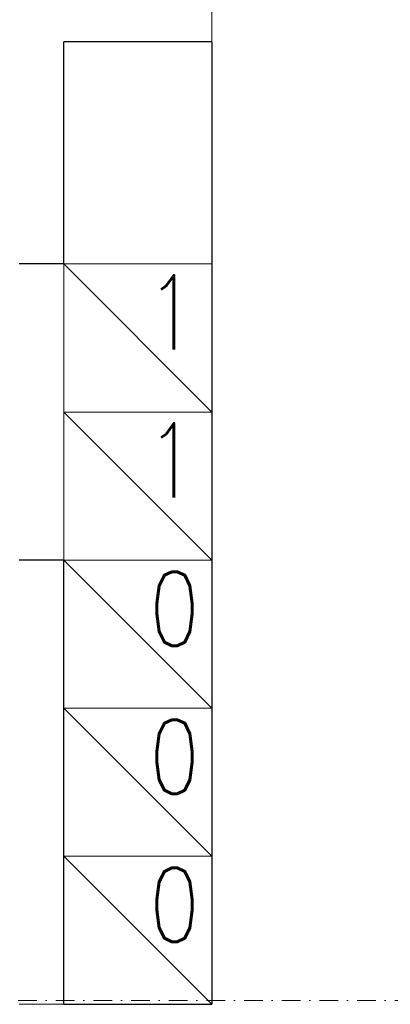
# Model space of a CAD drawing. Header units: millimetres. Extents: x -1893473 to 1546619, y -568027 to 942944.
# Tile 152 of 256: x 163447 to 163948, y -464744 to -463414. Entities that reach past the tile are written whole.
import ezdxf
from ezdxf.enums import TextEntityAlignment as Align

# ---------------------------------------------------------------- set-up
doc = ezdxf.new("R2010")
doc.units = ezdxf.units.MM
doc.header["$LTSCALE"] = 0.2
doc.linetypes.add('DASHDOT', pattern=[25.4, 12.7, -6.35, 0, -6.35])
for name, color, linetype, lineweight in [('!! 0_ Istn-sciany', 7, 'Continuous', 30), ('!! 0_ Istn-widok', 1, 'Continuous', 15), ('!! 0_Istn-went', 5, 'Continuous', 13), ('!! 0_Opis_pom', 9, 'Continuous', 13), ('!! 0_Osie', 1, 'DASHDOT', 13), ('!! 1_OPIS POM NOWE', 140, 'Continuous', 5), ('P-Opis nadproża', 150, 'Continuous', 9), ('P-Osie', 1, 'DASHDOT', 18)]:
    doc.layers.add(name, color=color, linetype=linetype, lineweight=lineweight)
doc.styles.add('ARCHETYP', font='romans.shx', dxfattribs={"height": 15})
doc.styles.add('ARIAL', font='tahoma.ttf')

# ---------------------------------------------------------------- blocks, each defined once
blk = doc.blocks.new('BLOK OSI')
at = {"layer": 'P-Osie'}
blk.add_lwpolyline([(48639.26, -194702.09), (55442.28, -194702.09)], dxfattribs=at)
blk = doc.blocks.new('A$C2EB40A8D')
at = {"layer": '!! 0_ Istn-sciany'}
for points in [[(-161.12989, 30657.51397), (-161.12989, 30957.51397)], [(38.87011, 30957.51397), (-161.12989, 30957.51397)], [(38.87011, 30957.51397), (38.87011, 29657.51397)], [(-161.12989, 30657.51397), (-221.12989, 30657.51397)], [(-161.12989, 30257.51397), (-221.12989, 30257.51397)], [(-161.12989, 29657.51397), (-161.12989, 30257.51397)], [(-161.12989, 29657.51397), (38.87011, 29657.51397)]]:
    blk.add_lwpolyline(points, dxfattribs=at)
at = {"layer": '!! 0_ Istn-widok'}
for points in [[(38.87011, 31017.51397), (38.87011, 30957.51397)], [(-161.12989, 29657.51397), (-221.12989, 29657.51397)]]:
    blk.add_lwpolyline(points, dxfattribs=at)
at = {"layer": '!! 0_Istn-went'}
for points in [[(-161.12989, 30457.51397), (38.87011, 30457.51397), (38.87011, 30657.51397), (-161.12989, 30657.51397)], [(-161.12989, 30257.51397), (38.87011, 30257.51397), (38.87011, 30457.51397), (-161.12989, 30457.51397)], [(-161.12989, 30057.51397), (38.87011, 30057.51397), (38.87011, 30257.51397), (-161.12989, 30257.51397)], [(-161.12989, 29857.51397), (38.87011, 29857.51397), (38.87011, 30057.51397), (-161.12989, 30057.51397)], [(-161.12989, 29657.51397), (38.87011, 29657.51397), (38.87011, 29857.51397), (-161.12989, 29857.51397)]]:
    blk.add_lwpolyline(points, close=True, dxfattribs=at)
for points in [[(-161.12989, 30657.51397), (38.87011, 30457.51397)], [(-161.12989, 30457.51397), (38.87011, 30257.51397)], [(-161.12989, 30257.51397), (38.87011, 30057.51397)], [(-161.12989, 30057.51397), (38.87011, 29857.51397)], [(-161.12989, 29857.51397), (38.87011, 29657.51397)]]:
    blk.add_lwpolyline(points, dxfattribs=at)
at = {"layer": '!! 0_Osie', "xscale": 10, "yscale": 10, "zscale": 10}
blk.add_blockref('BLOK OSI', (-516748.24414, 1976683.397), dxfattribs=at)
at = {"layer": '!! 0_Istn-went', "style": 'ARCHETYP', "width": 0.8}
for s, p in [('1', (-49.92422, 30542.11727)), ('1', (-49.92422, 30342.11727)), ('0', (-45.71238, 30141.88285)), ('0', (-45.71238, 29941.88285)), ('0', (-45.71238, 29741.88285))]:
    blk.add_text(s, height=100, rotation=0.00000004, dxfattribs=at).set_placement(p)
at = {"layer": '!! 0_Opis_pom', "ltscale": 0.7, "style": 'ARIAL'}
for tag, p in [('B1,21', (-891.77727, 31796.97458)), ('A1,16', (-13651.31084, 31587.95236)), ('B1,19', (-5798.61305, 31587.22944)), ('B1/17', (-9701.43347, 31565.05244)), ('1,23', (10805.41388, 31565.05244)), ('1,22', (4526.58954, 31507.65132)), ('A1,1', (-16866.13618, 31459.3792)), ('B1,18', (-7791.62894, 31330.08444)), ('B1,20', (-2961.4347, 31167.05787)), ('A1,6', (-19287.17717, 30923.71998)), ('B1,1', (14135.63445, 30913.92963)), ('B1,3', (17346.74696, 30023.81022)), ('B1,4', (29817.71501, 29157.67457)), ('A1,5', (-23454.5385, 28820.77901)), ('A1,2', (-17502.57721, 28602.57524)), ('B1,2D', (2616.16402, 28559.52261)), ('A1,15', (-13651.31084, 28261.46046)), ('B1,4', (29883.58177, 28158.35876)), ('B1,2B', (18801.54781, 27650.12382)), ('B1,2A', (13086.7373, 27376.04393)), ('A1,3', (-16846.27912, 25980.40356)), ('B1,8', (9089.53994, 25356.27639)), ('B1,6', (31915.87888, 23754.79829)), ('A1,4', (-24010.17576, 23559.17399)), ('B1,14', (-11621.32288, 23261.44183)), ('B1,13', (-3080.55208, 22924.09997)), ('B1,5', (29245.49088, 22896.69268)), ('B1,10', (3982.60923, 22874.21277)), ('B1,9', (5634.43488, 22623.92098)), ('B1,2C', (13327.26639, 22378.5328)), ('B1,7', (16398.41175, 22348.28836)), ('B1,11', (5553.20442, 20939.83877)), ('B1,12', (3693.27174, 20628.72148)), ('C1,3', (5969.08376, 16336.01084)), ('C1,2', (11955.93711, 11671.55655)), ('C1,1', (15659.17205, 11415.94196)), ('C1,4', (5140.00888, 9205.5831)), ('C1,5', (5680.4486, 6154.54995)), ('C1,10', (16327.05085, 6080.66085)), ('C1,9', (16526.57171, 3173.45283)), ('C1,6', (6367.37903, 2771.84181)), ('D0,18', (-1981.87701, -110.73158)), ('D0,7', (-13531.42299, -1159.67649)), ('C1,7', (7275.77161, -1303.00991)), ('D0,17', (2064.87671, -1345.69113)), ('D0,3', (-9324.21674, -1442.63631)), ('D0,6', (-17529.61851, -1957.37463)), ('D0,10', (-21369.4432, -2140.60378)), ('D,09', (-12990.08379, -2746.32902)), ('D0,2', (-5516.19514, -3101.87722)), ('D0,16', (2266.73061, -3284.15369)), ('D0,8', (-14357.79539, -3567.69719)), ('D0,5', (-10461.54478, -3629.26575)), ('D0,4', (-8396.53404, -4353.7937)), ('D0,15', (1974.41895, -5205.84774)), ('D0,1', (-5633.49598, -5662.48534)), ('D0,11', (-23334.09291, -6045.78706)), ('D0,12', (-22436.85763, -9302.9678)), ('D0,13', (-22436.85763, -11581.16526)), ('D0,14', (-13645.94445, -11884.57769))]:
    blk.add_attdef(tag, text='', height=119.68, dxfattribs=at).set_placement(p, align=Align.MIDDLE_CENTER)
at = {"layer": '!! 1_OPIS POM NOWE', "style": 'ARIAL'}
for tag, p in [('C1.7A', (7769.3756, 685.765)), ('C1.7C', (7655.80151, -2045.04756)), ('C1.8B', (10935.93068, -2107.41983)), ('C1.8A', (13897.39715, -2120.69016)), ('C1.7B', (8274.43201, -3270.18959)), ('E1.2', (16701.02923, -5331.07351)), ('E1.5E', (21974.23379, -5463.99012)), ('E1.5D', (24989.27391, -5785.36474)), ('E1.1', (8357.81567, -5851.01076)), ('E1.5C', (25222.53959, -6394.64172)), ('E1.5B', (27694.70831, -7009.86571)), ('E1.6', (5279.46063, -8141.28746)), ('E1.5A', (25547.9555, -8495.18994)), ('E1.5G', (23977.19473, -9792.46695)), ('E1.5F', (22414.7084, -9822.66389)), ('E1,4', (13935.69867, -10458.20073)), ('E1.5L', (28030.8296, -11267.7725)), ('E1.3', (5639.18862, -11994.01941)), ('E1.5H', (23988.49716, -12231.38049)), ('E1.5K', (27714.73934, -12977.98364)), ('E1.5I', (22290.68736, -13989.9049)), ('E1.5J', (27095.71534, -16088.17469))]:
    blk.add_attdef(tag, text='', height=119.68, dxfattribs=at).set_placement(p, align=Align.MIDDLE_CENTER)

msp = doc.modelspace()

# ---------------------------------------------------------------- block references
at = {"layer": 'P-Opis nadproża', "color": 4}
msp.add_blockref('A$C2EB40A8D', (163667.94092, -494401.63474), dxfattribs=at)

doc.saveas('drawing.dxf')
